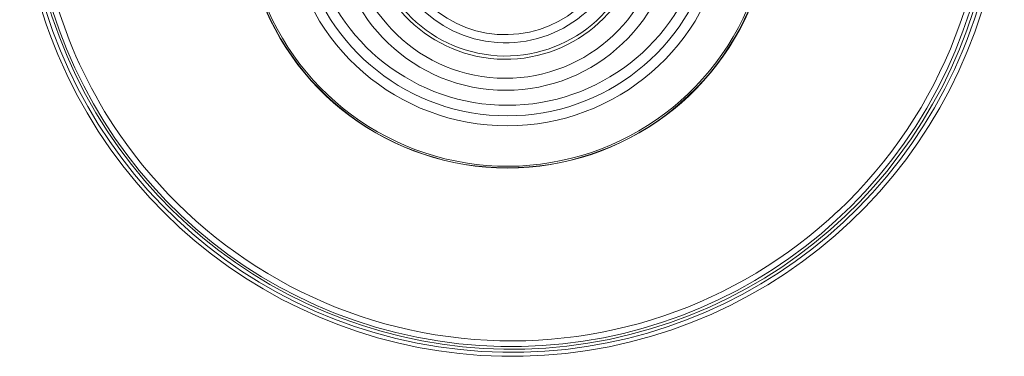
# Model space of a CAD drawing. Header units: millimetres. Extents: x -89 to 255, y -405 to 0.
# Tile 10 of 18: x -84 to 32, y -183 to -144. Entities that reach past the tile are written whole.
import ezdxf

# ---------------------------------------------------------------- set-up
doc = ezdxf.new("R2010")
doc.units = ezdxf.units.MM

msp = doc.modelspace()

# ---------------------------------------------------------------- linework, layer by layer
at = {"color": 7, "linetype": 'Continuous', "lineweight": 15}
for centre, radius, start, end in [((-25.92, -125.29), 57.97, 124.1165, 0.0024), ((-25.94, -125.45), 56.97, 124.7762, 0.0027), ((-26.67, -131.92), 19.99, 179.9617, 81.7551), ((-26.46, -130.04), 31.01, 196.5556, 343.4317), ((-25.97, -125.54), 55.9, 214.2877, 313.5047)]:
    msp.add_arc(centre, radius, start, end, dxfattribs=at)
at = {"color": 8, "linetype": 'Continuous', "lineweight": 15}
for centre, radius, start, end in [((-25.98, -125.33), 57.46, 179.9861, 56.5992), ((-26, -125.49), 56.62, 179.9855, 56.0154), ((-25.85, -125.53), 55.85, 313.407, 55.6606), ((-26.68, -132), 18.49, 179.9622, 81.0632), ((-26.68, -131.99), 16.26, 179.9638, 79.8498), ((-26.68, -132.01), 15.86, 179.9639, 79.5622), ((-26.68, -132.07), 14.24, 179.9636, 78.3509), ((-26.68, -132.1), 13.25, 179.9652, 77.4351), ((-26.09, -125.5), 55.85, 180.0235, 214.3911), ((-26.47, -130.16), 25.94, 188.3172, 351.6828), ((-26.47, -130.17), 24.75, 193.4148, 346.5852), ((-26.47, -130.18), 23.5, 194.1182, 345.8818), ((-26.45, -129.99), 31.08, 196.6061, 343.3812), ((-26.46, -130.06), 30.8, 196.6287, 343.7314)]:
    msp.add_arc(centre, radius, start, end, dxfattribs=at)

doc.saveas('drawing.dxf')
